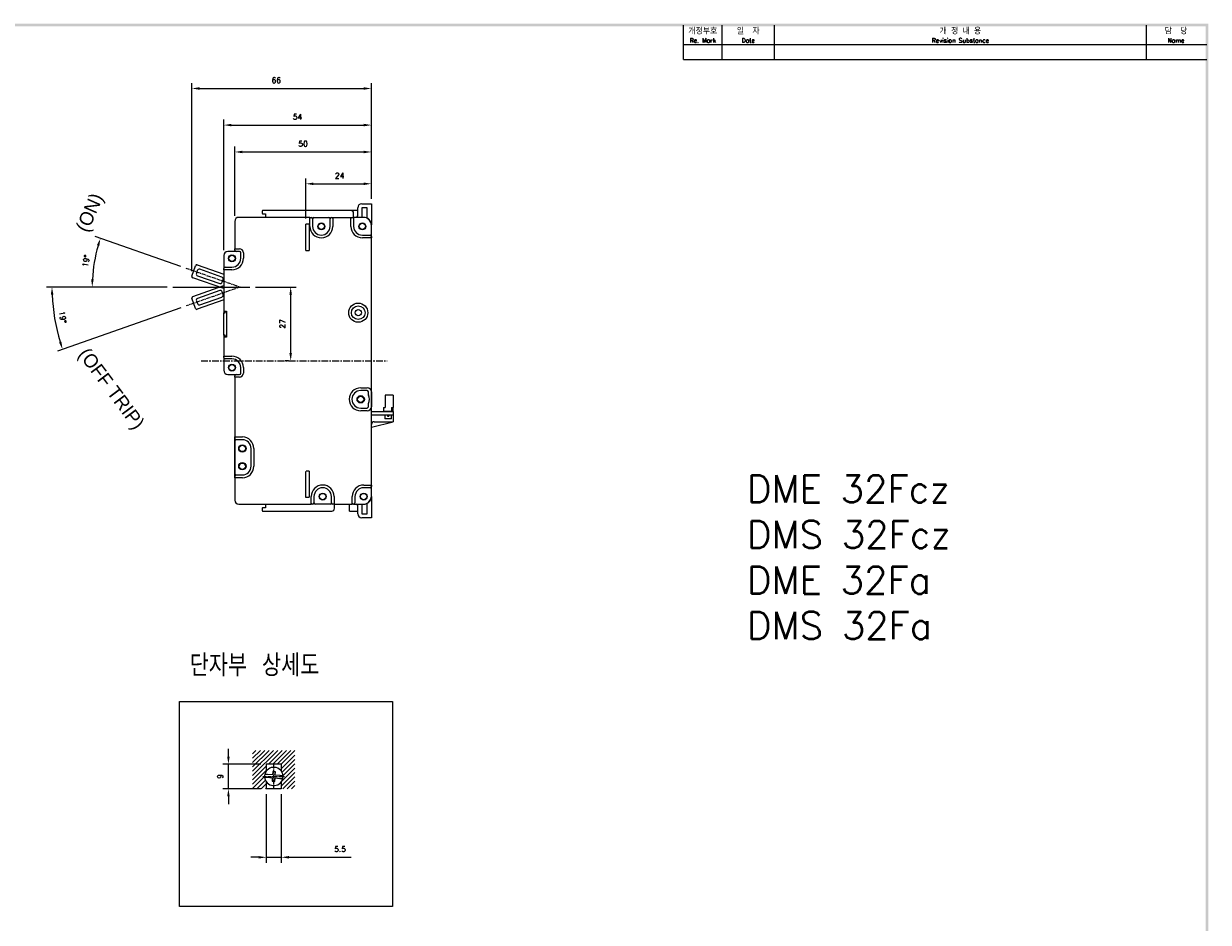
# Model space of a CAD drawing. Extents: x -194 to 879, y -1928 to 536.
# Tile 3 of 3: x 442 to 875, y 203 to 532. Entities that reach past the tile are written whole.
import ezdxf

# ---------------------------------------------------------------- set-up
doc = ezdxf.new("R2010")
doc.units = 0
doc.header["$MEASUREMENT"] = 0
doc.linetypes.add('CENTER', pattern=[2, 1.25, -0.25, 0.25, -0.25])
doc.linetypes.add('HID', pattern=[3.5, 1.25, -1, 1.25])
doc.layers.get('0').update_dxf_attribs({"linetype": 'CONTINUOUS'})
for name, color, linetype in [('5', 3, 'CONTINUOUS'), ('cen', 1, 'CENTER'), ('di', 3, 'CONTINUOUS'), ('DIM', 3, 'CONTINUOUS'), ('dimtaxt', 3, 'CONTINUOUS'), ('dwg', 7, 'CONTINUOUS'), ('Hid', 5, 'HID'), ('text', 3, 'CONTINUOUS')]:
    doc.layers.add(name, color=color, linetype=linetype)
doc.layers.add('AM_5', color=3, linetype='CONTINUOUS', lineweight=15)
doc.styles.add('K', font='romank.shx', dxfattribs={"bigfont": 'ciwhhs.shx'})
doc.styles.add('KIM', font='ROMANS.shx', dxfattribs={"height": 5, "bigfont": 'GSG1.shx'})
doc.styles.get("Standard").update_dxf_attribs({"font": 'romans.shx', "height": 2, "bigfont": 'hgs.shx'})
doc.dimstyles.get("Standard").update_dxf_attribs({"dimscale": 0, "dimtxt": 2, "dimasz": 2, "dimexe": 0.5, "dimexo": 0.5, "dimgap": 1, "dimtad": 1, "dimdsep": 46, "dimtxsty": 'Standard', "dimcen": 0, "dimclrd": 3, "dimclre": 3, "dimclrt": 3, "dimadec": 0, "dimazin": 2, "dimtp": 0.1, "dimtm": 0.1, "dimtfac": 1, "dimtmove": 0, "dimatfit": 3, "dimfxl": 0, "dimtolj": 1, "dimarcsym": 0})
doc.dimstyles.new('STANDARD$0', dxfattribs={"dimtxt": 5, "dimasz": 5, "dimexe": 1, "dimexo": 2, "dimgap": 2, "dimtad": 1, "dimdec": 4, "dimzin": 12, "dimdsep": 46, "dimtxsty": 'KIM', "dimcen": -1, "dimdle": 0.1, "dimadec": 0, "dimazin": 0, "dimtfac": 1, "dimtdec": 4, "dimtmove": 0, "dimatfit": 3, "dimfxl": 0, "dimtolj": 1, "dimtzin": 0, "dimarcsym": 0})

# ---------------------------------------------------------------- blocks, each defined once
blk = doc.blocks.new('*D372')
at = {"layer": 'DIM'}
for p, q in [((526.8, 435.96), (541.71, 435.96)), ((539.71, 411.76), (539.71, 433.16)), ((538.97, 408.96), (537.71, 408.96))]:
    blk.add_line(p, q, dxfattribs=at)
for points in [[(539.24, 433.16), (540.17, 433.16), (539.71, 435.96)], [(539.24, 411.76), (540.17, 411.76), (539.71, 408.96)]]:
    blk.add_solid(points, dxfattribs=at)
at = {"layer": 'DIM', "insert": (536.71, 422.46), "char_height": 2, "attachment_point": 5, "rotation": 90}
blk.add_mtext('\\A1;27', dxfattribs=at)
blk = doc.blocks.new('*D373')
at = {"layer": 'DIM'}
for p, q in [((499.51, 443.52), (468.21, 454.42)), ((494.56, 435.96), (465.09, 435.96))]:
    blk.add_line(p, q, dxfattribs=at)
blk.add_arc((521.24, 435.96), 54.15, 163.7751, 177.037, dxfattribs=at)
for points in [[(468.8, 451.23), (469.69, 450.95), (470.09, 453.76)], [(467.62, 438.75), (466.69, 438.77), (467.09, 435.96)]]:
    blk.add_solid(points, dxfattribs=at)
at = {"layer": 'DIM', "insert": (464.88, 445.49), "char_height": 2, "attachment_point": 5, "rotation": 80.4061}
blk.add_mtext('\\A1;19%%D', dxfattribs=at)
blk = doc.blocks.new('*D380')
at = {"layer": 'DIM'}
for p, q in [((545.24, 461.03), (545.24, 475.74)), ((548.04, 473.74), (566.44, 473.74)), ((569.24, 468.46), (569.24, 475.74))]:
    blk.add_line(p, q, dxfattribs=at)
for points in [[(548.04, 474.21), (548.04, 473.28), (545.24, 473.74)], [(566.44, 474.21), (566.44, 473.28), (569.24, 473.74)]]:
    blk.add_solid(points, dxfattribs=at)
at = {"layer": 'DIM', "insert": (557.62, 476.74), "char_height": 2, "attachment_point": 5}
blk.add_mtext('\\A1;24', dxfattribs=at)
blk = doc.blocks.new('*D381')
at = {"layer": 'DIM'}
for p, q in [((519.24, 461.96), (519.24, 487.39)), ((569.24, 468.46), (569.24, 487.39)), ((522.04, 485.39), (566.44, 485.39))]:
    blk.add_line(p, q, dxfattribs=at)
for points in [[(522.04, 485.85), (522.04, 484.92), (519.24, 485.39)], [(566.44, 485.85), (566.44, 484.92), (569.24, 485.39)]]:
    blk.add_solid(points, dxfattribs=at)
at = {"layer": 'DIM', "insert": (544.24, 488.39), "char_height": 2, "attachment_point": 5}
blk.add_mtext('\\A1;50', dxfattribs=at)
blk = doc.blocks.new('*D382')
at = {"layer": 'DIM'}
for p, q in [((515.24, 449.46), (515.24, 497.23)), ((518.04, 495.23), (566.44, 495.23)), ((569.24, 468.46), (569.24, 497.23))]:
    blk.add_line(p, q, dxfattribs=at)
for points in [[(518.04, 495.7), (518.04, 494.77), (515.24, 495.23)], [(566.44, 495.7), (566.44, 494.77), (569.24, 495.23)]]:
    blk.add_solid(points, dxfattribs=at)
at = {"layer": 'DIM', "insert": (542.24, 498.23), "char_height": 2, "attachment_point": 5}
blk.add_mtext('\\A1;54', dxfattribs=at)
blk = doc.blocks.new('*D383')
at = {"layer": 'DIM'}
for p, q in [((494.56, 435.96), (450.36, 435.96)), ((499.53, 428.35), (454.35, 412.52))]:
    blk.add_line(p, q, dxfattribs=at)
blk.add_arc((521.24, 435.96), 68.87, 182.3295, 196.9871, dxfattribs=at)
for points in [[(451.95, 433.15), (452.89, 433.17), (452.36, 435.96)], [(455.81, 415.99), (454.92, 415.69), (456.24, 413.18)]]:
    blk.add_solid(points, dxfattribs=at)
at = {"layer": 'DIM', "insert": (456.3, 424.91), "char_height": 2, "attachment_point": 5, "rotation": 279.6583}
blk.add_mtext('\\A1;19%%D', dxfattribs=at)
blk = doc.blocks.new('*D364')
at = {"layer": 'DIM'}
for p, q in [((530.78, 250.3), (530.78, 225.22)), ((536.28, 250.3), (536.28, 225.22)), ((527.98, 227.22), (525.18, 227.22)), ((530.78, 227.22), (536.28, 227.22)), ((539.08, 227.22), (561.88, 227.22))]:
    blk.add_line(p, q, dxfattribs=at)
for points in [[(527.98, 227.68), (527.98, 226.75), (530.78, 227.22)], [(539.08, 227.68), (539.08, 226.75), (536.28, 227.22)]]:
    blk.add_solid(points, dxfattribs=at)
at = {"layer": 'DIM', "insert": (557.78, 230.22), "char_height": 2, "attachment_point": 5}
blk.add_mtext('\\A1;5.5', dxfattribs=at)
blk = doc.blocks.new('*D365')
at = {"layer": 'DIM'}
for p, q in [((516.92, 264.1), (516.92, 266.9)), ((528.78, 261.3), (514.92, 261.3)), ((516.92, 252.3), (516.92, 261.3)), ((528.78, 252.3), (514.92, 252.3)), ((516.92, 249.5), (516.92, 246.7))]:
    blk.add_line(p, q, dxfattribs=at)
for points in [[(516.46, 264.1), (517.39, 264.1), (516.92, 261.3)], [(516.46, 249.5), (517.39, 249.5), (516.92, 252.3)]]:
    blk.add_solid(points, dxfattribs=at)
at = {"layer": 'DIM', "insert": (513.92, 256.8), "char_height": 2, "attachment_point": 5, "rotation": 90}
blk.add_mtext('\\A1;9', dxfattribs=at)
blk = doc.blocks.new('fdfsadfas')
at = {"color": 7, "linetype": 'Continuous', "lineweight": 15}
for p, q in [((235.99, 338.13), (235.88, 336.88)), ((236.99, 338.04), (235.99, 338.13)), ((234, 336.04), (235.79, 335.88)), ((235.88, 336.88), (234.09, 337.04)), ((235.79, 335.88), (235.68, 334.64)), ((235.68, 334.64), (236.68, 334.55)), ((236.68, 334.55), (236.79, 335.8)), ((236.79, 335.8), (238.58, 335.64)), ((236.88, 336.79), (236.99, 338.04)), ((238.67, 336.64), (236.88, 336.79))]:
    blk.add_line(p, q, dxfattribs=at)
for start, end in [(3.5525, 166.3852), (166.3852, 183.5525), (183.5525, 346.3852), (346.3852, 3.5525)]:
    blk.add_arc((236.33, 336.34), 3.35, start, end, dxfattribs=at)
for points, knots in [([(232.99, 336.13), (233, 336.13), (233.02, 336.13), (233.19, 336.11), (233.45, 336.09), (233.73, 336.07), (233.92, 336.05), (234, 336.04)], [0, 0, 0, 0, 0.210927, 0.421827, 0.633563, 0.84758, 1, 1, 1, 1]), ([(234.09, 337.04), (233.97, 337.05), (233.74, 337.07), (233.44, 337.1), (233.21, 337.12), (233.09, 337.13), (233.08, 337.13), (233.08, 337.13)], [0, 0, 0, 0, 0.219553, 0.439238, 0.655713, 0.868958, 1, 1, 1, 1]), ([(238.58, 335.64), (238.69, 335.63), (238.92, 335.61), (239.23, 335.58), (239.46, 335.56), (239.57, 335.55), (239.59, 335.55), (239.59, 335.55)], [0, 0, 0, 0, 0.219553, 0.439238, 0.655713, 0.868958, 1, 1, 1, 1]), ([(239.68, 336.55), (239.67, 336.55), (239.64, 336.55), (239.47, 336.56), (239.22, 336.59), (238.94, 336.61), (238.74, 336.63), (238.67, 336.64)], [0, 0, 0, 0, 0.2109274, 0.4218266, 0.6335624, 0.8475799, 1, 1, 1, 1])]:
    blk.add_open_spline(points, degree=3, knots=knots, dxfattribs=at)
blk = doc.blocks.new('*D368')
at = {"layer": 'DIM'}
for p, q in [((503.55, 441.82), (503.55, 510.63)), ((506.35, 508.63), (566.44, 508.63)), ((569.24, 468.21), (569.24, 510.63))]:
    blk.add_line(p, q, dxfattribs=at)
for points in [[(506.35, 509.09), (506.35, 508.16), (503.55, 508.63)], [(566.44, 509.09), (566.44, 508.16), (569.24, 508.63)]]:
    blk.add_solid(points, dxfattribs=at)
at = {"layer": 'DIM', "insert": (534.46, 511.63), "char_height": 2, "attachment_point": 5}
blk.add_mtext('\\A1;66', dxfattribs=at)

msp = doc.modelspace()

# ---------------------------------------------------------------- linework, layer by layer
for p, q in [((529.435, 463.962), (529.235, 463.762)), ((561.735, 463.962), (529.435, 463.962)), ((564.235, 461.962), (564.235, 464.962)), ((565.735, 466.462), (569.235, 466.462)), ((567.735, 464.962), (565.735, 464.962)), ((565.735, 464.962), (565.735, 461.962)), ((567.735, 461.142), (567.735, 464.962)), ((569.235, 466.462), (569.235, 465.962)), ((569.235, 465.962), (569.235, 458.662)), ((519.235, 459.962), (519.235, 449.962)), ((546.735, 461.462), (520.735, 461.462)), ((529.235, 463.762), (529.235, 462.962)), ((529.235, 462.962), (529.435, 462.762)), ((529.435, 462.762), (530.435, 462.762)), ((530.435, 462.762), (530.435, 461.462)), ((546.735, 458.162), (546.735, 461.462)), ((546.735, 461.462), (547.235, 461.462)), ((547.735, 460.962), (547.735, 458.162)), ((548.235, 461.462), (553.635, 461.462)), ((554.135, 458.162), (554.135, 460.962)), ((554.635, 461.462), (555.135, 461.462)), ((555.135, 461.462), (555.135, 458.162)), ((555.135, 461.462), (561.735, 461.462)), ((561.735, 461.462), (562.735, 461.462)), ((561.735, 458.162), (561.735, 461.462)), ((562.735, 461.462), (562.735, 462.962)), ((562.735, 461.462), (562.735, 458.162)), ((566.235, 461.462), (562.735, 461.462)), ((565.735, 461.962), (565.735, 461.462)), ((569.235, 454.462), (569.235, 458.462)), ((565.935, 454.962), (568.735, 454.962)), ((569.235, 453.962), (565.935, 453.962)), ((569.235, 454.462), (569.235, 453.962)), ((569.235, 363.462), (569.235, 453.962)), ((515.235, 447.462), (515.235, 442.762)), ((519.235, 448.962), (516.735, 448.962)), ((519.435, 449.762), (519.235, 449.962)), ((519.235, 449.962), (520.935, 449.962)), ((519.235, 449.462), (519.235, 449.962)), ((519.235, 449.462), (519.235, 448.962)), ((520.935, 448.962), (519.735, 448.962)), ((521.435, 446.462), (521.435, 448.462)), ((522.435, 448.462), (522.435, 446.462)), ((503.578, 439.989), (504.893, 443.767)), ((505.529, 444.075), (515.235, 440.697)), ((514.563, 439.607), (506.441, 442.434)), ((515.235, 442.262), (515.235, 442.762)), ((518.235, 442.262), (515.235, 442.262)), ((515.235, 442.262), (515.235, 426.662)), ((515.735, 443.262), (518.235, 443.262)), ((515.235, 435.403), (503.886, 439.352)), ((505.55, 442.003), (505.188, 440.964)), ((505.619, 440.073), (513.741, 437.246)), ((514.632, 437.677), (514.994, 438.716)), ((503.894, 432.532), (515.235, 436.508)), ((513.744, 434.661), (505.628, 431.816)), ((515, 433.193), (514.636, 434.232)), ((504.91, 428.12), (503.587, 431.895)), ((505.199, 430.924), (505.563, 429.886)), ((515.235, 431.21), (505.548, 427.814)), ((506.455, 429.457), (514.571, 432.301)), ((515.235, 426.662), (515.635, 426.662)), ((515.235, 426.662), (515.235, 426.512)), ((515.235, 418.312), (515.235, 426.512)), ((515.235, 426.512), (515.735, 426.512)), ((515.635, 427.162), (516.235, 427.162)), ((515.635, 426.662), (515.635, 427.162)), ((515.735, 426.512), (515.735, 427.012)), ((515.735, 427.012), (516.235, 427.012)), ((516.235, 427.162), (516.235, 427.012)), ((516.235, 427.012), (516.235, 417.812)), ((515.735, 418.312), (515.235, 418.312)), ((515.235, 418.312), (515.235, 418.162)), ((515.635, 418.162), (515.235, 418.162)), ((515.235, 418.162), (515.235, 410.662)), ((515.635, 417.662), (515.635, 418.162)), ((516.235, 417.662), (515.635, 417.662)), ((515.735, 417.812), (515.735, 418.312)), ((516.235, 417.812), (515.735, 417.812)), ((516.235, 417.812), (516.235, 417.662)), ((515.235, 410.662), (518.235, 410.662)), ((515.235, 410.162), (515.235, 410.662)), ((515.235, 410.162), (515.235, 405.462)), ((518.235, 409.662), (515.735, 409.662)), ((516.735, 403.962), (519.235, 403.962)), ((519.235, 403.962), (519.235, 403.462)), ((519.235, 402.962), (519.235, 403.462)), ((519.735, 403.962), (520.935, 403.962)), ((521.435, 404.462), (521.435, 406.462)), ((522.435, 406.462), (522.435, 404.462)), ((520.935, 402.962), (519.235, 402.962)), ((519.235, 402.962), (519.235, 357.962)), ((565.335, 399.062), (567.735, 399.062)), ((567.635, 398.062), (565.335, 398.062)), ((568.135, 396.462), (568.135, 397.562)), ((569.235, 397.562), (569.235, 392.162)), ((574.235, 396.362), (574.235, 391.862)), ((577.235, 396.362), (574.235, 396.362)), ((577.235, 396.362), (577.235, 391.862)), ((565.335, 391.662), (567.635, 391.662)), ((567.735, 390.662), (565.335, 390.662)), ((568.135, 392.162), (568.135, 393.262)), ((569.235, 363.462), (569.235, 392.162)), ((569.235, 390.362), (569.335, 390.362)), ((569.335, 389.162), (569.335, 390.362)), ((569.335, 390.362), (577.235, 390.362)), ((573.635, 391.862), (573.635, 390.362)), ((573.635, 391.862), (574.235, 391.862)), ((576.635, 390.362), (573.635, 390.362)), ((576.635, 391.862), (577.235, 391.862)), ((576.635, 391.862), (576.635, 390.362)), ((577.235, 390.362), (577.235, 391.862)), ((577.235, 390.362), (577.235, 389.162)), ((569.235, 389.162), (574.135, 389.162)), ((569.235, 384.662), (577.235, 386.662)), ((570.235, 386.662), (577.235, 386.662)), ((574.135, 389.162), (574.135, 387.662)), ((574.135, 389.162), (576.635, 389.162)), ((576.635, 387.662), (574.135, 387.662)), ((575.135, 389.162), (575.135, 388.662)), ((575.135, 388.662), (575.635, 388.662)), ((575.635, 389.162), (575.635, 388.662)), ((576.635, 387.662), (576.635, 389.162)), ((576.635, 389.162), (577.235, 389.162)), ((577.235, 389.162), (577.235, 386.662)), ((519.235, 381.062), (522.035, 381.062)), ((519.235, 380.562), (519.235, 381.062)), ((519.235, 366.662), (519.235, 380.562)), ((522.035, 380.062), (519.735, 380.062)), ((525.235, 370.362), (525.235, 376.862)), ((526.235, 376.862), (526.235, 370.362)), ((519.235, 366.162), (519.235, 366.662)), ((522.035, 366.162), (519.235, 366.162)), ((519.735, 367.162), (522.035, 367.162)), ((566.435, 363.462), (569.235, 363.462)), ((568.735, 362.462), (566.435, 362.462)), ((569.235, 363.462), (569.235, 362.962)), ((569.235, 359.462), (569.235, 362.962)), ((520.735, 356.462), (547.235, 356.462)), ((530.435, 356.462), (530.435, 355.162)), ((547.235, 356.462), (547.235, 359.262)), ((547.735, 356.462), (547.235, 356.462)), ((548.235, 359.262), (548.235, 356.962)), ((554.135, 356.462), (548.735, 356.462)), ((554.635, 356.962), (554.635, 359.262)), ((555.635, 356.462), (555.135, 356.462)), ((555.635, 359.262), (555.635, 356.462)), ((555.635, 356.462), (562.235, 356.462)), ((555.735, 354.962), (555.735, 356.462)), ((561.235, 353.962), (561.235, 356.462)), ((562.235, 356.462), (562.235, 359.262)), ((562.735, 356.462), (562.235, 356.462)), ((562.735, 356.462), (566.235, 356.462)), ((563.235, 359.262), (563.235, 356.962)), ((564.235, 352.962), (564.235, 355.962)), ((565.735, 356.462), (565.735, 355.962)), ((565.735, 355.962), (565.735, 352.962)), ((567.735, 352.962), (567.735, 356.782)), ((569.235, 359.262), (569.235, 351.962)), ((529.435, 355.162), (529.235, 354.962)), ((529.235, 354.962), (529.235, 354.162)), ((529.235, 354.162), (529.435, 353.962)), ((530.435, 355.162), (529.435, 355.162)), ((529.435, 353.962), (554.735, 353.962)), ((565.735, 352.962), (567.735, 352.962)), ((569.235, 351.462), (565.735, 351.462)), ((569.235, 351.962), (569.235, 351.462)), ((536.28, 261.301), (530.78, 261.301)), ((530.78, 261.301), (530.78, 258.714)), ((536.28, 261.301), (536.28, 258.714)), ((530.78, 254.888), (530.78, 252.301)), ((536.28, 252.301), (530.78, 252.301)), ((536.28, 254.888), (536.28, 252.301))]:
    msp.add_line(p, q)
at = {"flags": 128}
for points in [[(546.735, 461.462), (546.739, 461.459), (546.748, 461.45), (546.762, 461.435), (546.782, 461.415), (546.807, 461.39), (546.835, 461.362), (546.867, 461.33), (546.901, 461.297), (546.935, 461.262)], [(554.935, 461.262), (554.97, 461.297), (555.004, 461.33), (555.035, 461.362), (555.064, 461.39), (555.089, 461.415), (555.109, 461.435), (555.123, 461.45), (555.132, 461.459), (555.135, 461.462)], [(561.735, 461.462), (561.739, 461.459), (561.748, 461.45), (561.762, 461.435), (561.782, 461.415), (561.807, 461.39), (561.835, 461.362), (561.867, 461.33), (561.901, 461.297), (561.935, 461.262)], [(562.735, 461.462), (562.732, 461.459), (562.723, 461.45), (562.709, 461.435), (562.689, 461.415), (562.664, 461.39), (562.635, 461.362), (562.604, 461.33), (562.57, 461.297), (562.535, 461.262)], [(569.035, 454.162), (569.075, 454.123), (569.112, 454.085), (569.147, 454.051), (569.177, 454.02), (569.202, 453.996), (569.22, 453.977), (569.232, 453.966), (569.235, 453.962)], [(515.435, 442.462), (515.396, 442.423), (515.359, 442.385), (515.324, 442.351), (515.294, 442.32), (515.269, 442.296), (515.251, 442.277), (515.239, 442.266), (515.235, 442.262)], [(515.435, 410.462), (515.401, 410.497), (515.367, 410.53), (515.335, 410.562), (515.307, 410.59), (515.282, 410.615), (515.262, 410.635), (515.248, 410.65), (515.239, 410.659), (515.235, 410.662)], [(519.435, 403.162), (519.401, 403.127), (519.367, 403.093), (519.335, 403.062), (519.307, 403.033), (519.282, 403.009), (519.262, 402.989), (519.248, 402.974), (519.239, 402.965), (519.235, 402.962)], [(519.435, 380.862), (519.396, 380.901), (519.359, 380.938), (519.324, 380.973), (519.294, 381.003), (519.269, 381.028), (519.251, 381.047), (519.239, 381.058), (519.235, 381.062)], [(519.435, 366.362), (519.396, 366.323), (519.359, 366.285), (519.324, 366.251), (519.294, 366.22), (519.269, 366.196), (519.251, 366.177), (519.239, 366.166), (519.235, 366.162)], [(569.235, 363.462), (569.232, 363.459), (569.223, 363.45), (569.209, 363.435), (569.189, 363.415), (569.164, 363.39), (569.135, 363.362), (569.104, 363.33), (569.07, 363.297), (569.035, 363.262)], [(547.435, 356.662), (547.396, 356.623), (547.359, 356.585), (547.324, 356.551), (547.294, 356.52), (547.269, 356.496), (547.251, 356.477), (547.239, 356.466), (547.235, 356.462)], [(555.635, 356.462), (555.632, 356.466), (555.62, 356.477), (555.602, 356.496), (555.577, 356.52), (555.547, 356.551), (555.512, 356.585), (555.475, 356.623), (555.435, 356.662)], [(562.435, 356.662), (562.396, 356.623), (562.359, 356.585), (562.324, 356.551), (562.294, 356.52), (562.269, 356.496), (562.251, 356.477), (562.239, 356.466), (562.235, 356.462)]]:
    msp.add_lwpolyline(points, dxfattribs=at)
for centre, radius in [((550.935, 458.162), 1.265), ((550.935, 458.162), 1.15), ((565.935, 458.162), 1.265), ((565.935, 458.162), 1.15), ((518.235, 446.462), 1.265), ((518.235, 446.462), 1.15), ((564.435, 426.562), 3.5), ((564.435, 426.562), 2.5), ((564.435, 426.562), 1.15), ((518.235, 406.462), 1.265), ((518.235, 406.462), 1.15), ((565.335, 394.862), 1.35), ((565.335, 394.862), 1.15), ((522.035, 376.862), 1.35), ((522.035, 376.862), 1.15), ((522.035, 370.362), 1.35), ((522.035, 370.362), 1.15), ((551.435, 359.262), 1.265), ((551.435, 359.262), 1.15), ((566.435, 359.262), 1.265), ((566.435, 359.262), 1.15)]:
    msp.add_circle(centre, radius)
for centre, radius, start, end in [((561.735, 462.962), 1, 0, 90), ((565.735, 464.962), 1.5, 90, 180), ((520.735, 459.962), 1.5, 90, 180), ((547.235, 460.962), 0.5, 0, 90), ((548.235, 460.962), 0.5, 90, 180), ((553.635, 460.962), 0.5, 0, 90), ((554.635, 460.962), 0.5, 90, 180), ((563.735, 461.962), 0.5, 270, 0), ((566.235, 458.462), 3, 0, 90), ((566.435, 458.662), 2.8, 0, 90), ((550.935, 458.162), 4.2, 180, 0), ((550.935, 458.162), 3.2, 180, 0), ((565.935, 458.162), 4.2, 180, 270), ((565.935, 458.162), 3.2, 180, 270), ((568.735, 454.462), 0.5, 0, 90), ((516.735, 447.462), 1.5, 90, 180), ((518.235, 446.462), 4.2, 270, 0), ((518.235, 446.462), 3.2, 270, 0), ((519.735, 449.462), 0.5, 180, 270), ((520.935, 448.462), 1.5, 0, 90), ((520.935, 448.462), 0.5, 0, 90), ((505.365, 443.602), 0.5, 70.81211, 160.81211), ((506.211, 441.773), 0.7, 70.81211, 160.81211), ((515.735, 442.762), 0.5, 90, 180), ((504.05, 439.825), 0.5, 160.81211, 250.81211), ((505.849, 440.734), 0.7, 160.81211, 250.81211), ((514.333, 438.946), 0.7, 340.81211, 70.81211), ((513.971, 437.907), 0.7, 250.81211, 340.81211), ((513.976, 434), 0.7, 19.31661, 109.31661), ((504.059, 432.06), 0.5, 109.31661, 199.31661), ((505.86, 431.155), 0.7, 109.31661, 199.31661), ((506.224, 430.117), 0.7, 199.31661, 289.31661), ((514.34, 432.962), 0.7, 289.31661, 19.31661), ((505.382, 428.286), 0.5, 199.31661, 289.31661), ((515.735, 410.162), 0.5, 180, 270), ((518.235, 406.462), 4.2, 0, 90), ((518.235, 406.462), 3.2, 0, 90), ((516.735, 405.462), 1.5, 180, 270), ((519.735, 403.462), 0.5, 90, 180), ((520.935, 404.462), 0.5, 270, 0), ((520.935, 404.462), 1.5, 270, 0), ((565.335, 394.862), 4.2, 90, 270), ((567.735, 397.562), 1.5, 0, 90), ((565.335, 394.862), 3.2, 90, 270), ((567.635, 397.562), 0.5, 0, 90), ((568.335, 396.462), 0.2, 180, 208.07249), ((565.335, 394.862), 3.2, 331.92751, 28.07249), ((567.635, 392.162), 0.5, 270, 0), ((567.735, 392.162), 1.5, 270, 0), ((568.335, 393.262), 0.2, 151.92751, 180), ((570.235, 385.662), 1, 90, 180), ((519.735, 380.562), 0.5, 180, 270), ((522.035, 376.862), 4.2, 0, 90), ((522.035, 376.862), 3.2, 0, 90), ((522.035, 370.362), 4.2, 270, 0), ((522.035, 370.362), 3.2, 270, 0), ((519.735, 366.662), 0.5, 90, 180), ((551.435, 359.262), 4.2, 0, 180), ((551.435, 359.262), 3.2, 0, 180), ((566.435, 359.262), 4.2, 90, 180), ((566.435, 359.262), 3.2, 90, 180), ((568.735, 362.962), 0.5, 270, 0), ((520.735, 357.962), 1.5, 180, 270), ((547.735, 356.962), 0.5, 270, 0), ((548.735, 356.962), 0.5, 180, 270), ((554.135, 356.962), 0.5, 270, 0), ((555.135, 356.962), 0.5, 180, 270), ((562.735, 356.962), 0.5, 270, 0), ((563.735, 355.962), 0.5, 0, 90), ((566.235, 359.462), 3, 270, 0), ((566.435, 359.262), 2.8, 270, 0), ((554.735, 354.962), 1, 270, 0), ((565.735, 352.962), 1.5, 180, 270)]:
    msp.add_arc(centre, radius, start, end)
for points in [[(564.235, 463.962), (561.735, 463.962)], [(561.235, 353.962), (564.235, 353.962)]]:
    msp.add_open_spline(points, degree=1)
at = {"layer": '5'}
msp.add_line((496.558, 435.962), (524.798, 435.962), dxfattribs=at)
at = {"layer": 'AM_5'}
for p, q in [((525.78, 265.067), (527.014, 266.301)), ((525.78, 263.476), (528.605, 266.301)), ((525.78, 261.885), (530.196, 266.301)), ((525.78, 260.294), (531.787, 266.301)), ((525.78, 258.703), (533.378, 266.301)), ((525.78, 257.112), (534.969, 266.301)), ((531.56, 261.301), (536.56, 266.301)), ((533.151, 261.301), (538.151, 266.301)), ((534.742, 261.301), (539.742, 266.301)), ((536.28, 261.248), (541.28, 266.248)), ((536.28, 259.657), (541.28, 264.657)), ((525.78, 255.521), (530.78, 260.521)), ((536.522, 258.308), (541.28, 263.067)), ((536.87, 257.065), (541.28, 261.476)), ((525.78, 253.93), (530.78, 258.93)), ((525.78, 252.339), (530.181, 256.74)), ((536.28, 254.885), (541.28, 259.885)), ((536.28, 253.294), (541.28, 258.294)), ((536.879, 252.301), (541.28, 256.703)), ((527.333, 252.301), (530.47, 255.438)), ((528.924, 252.301), (530.78, 254.157)), ((530.515, 252.301), (530.78, 252.567)), ((538.47, 252.301), (541.28, 255.112)), ((540.061, 252.301), (541.28, 253.521))]:
    msp.add_line(p, q, dxfattribs=at)
at = {"layer": 'cen'}
for p, q in [((501.402, 442.864), (521.235, 435.962)), ((521.235, 435.962), (501.418, 429.015)), ((533.53, 252.159), (533.53, 261.443)), ((529.467, 256.801), (537.593, 256.801))]:
    msp.add_line(p, q, dxfattribs=at)
at = {"layer": 'cen', "ltscale": 2}
msp.add_line((506.941, 408.962), (574.995, 408.962), dxfattribs=at)
at = {"layer": 'di'}
msp.add_lwpolyline([(498.999, 284.22), (576.988, 284.22), (576.988, 209.238), (498.999, 209.238)], close=True, dxfattribs=at)
at = {"layer": 'dimtaxt'}
for p, q in [((697.559, 519.243), (697.559, 531.843)), ((716.711, 519.243), (716.711, 531.843)), ((852.836, 519.243), (852.836, 531.843)), ((683.447, 524.787), (874.967, 524.787)), ((683.447, 519.243), (874.967, 519.243))]:
    msp.add_line(p, q, dxfattribs=at)
at = {"layer": 'dwg'}
for points in [[(52.943, 532.347), (53.951, 531.339), (875.471, 532.347), (874.463, 531.339)], [(875.471, 532.347), (874.463, 531.339), (875.471, -46.245), (874.463, -45.237)]]:
    msp.add_trace(points, dxfattribs=at)
at = {"layer": 'Hid', "ltscale": 0.1}
for p, q in [((545.235, 459.062), (546.435, 459.062)), ((545.235, 449.362), (545.235, 459.062)), ((546.435, 459.062), (546.435, 449.362)), ((545.235, 449.362), (546.435, 449.362)), ((545.235, 358.862), (545.235, 368.562)), ((546.435, 368.562), (545.235, 368.562)), ((546.435, 368.562), (546.435, 358.862))]:
    msp.add_line(p, q, dxfattribs=at)
at = {"layer": 'Hid'}
msp.add_line((546.435, 358.862), (545.235, 358.862), dxfattribs=at)
at = {"layer": 'text'}
msp.add_line((683.447, 519.243), (683.447, 531.843), dxfattribs=at)

# ---------------------------------------------------------------- block references
msp.add_blockref('fdfsadfas', (297.196, -79.538))

# ---------------------------------------------------------------- texts
at = {"layer": 'di'}
for s, insert, char_height, width, attachment_point in [('개정부호\\P{\\H0.72727x;Re. Mark}', (690.503, 528.063), 2.2176, 14.112, 5), ('{\\H1.1x;일  자}\\P{\\H0.8x;Date}', (707.135, 528.063), 2.016, 19.152, 5), ('{\\H1.1x;개 정 내 용\\P\\H0.72727x;Revision Substance}', (784.774, 528.063), 2.016, 136.12503, 5), ('담  당\\P{\\H0.72727x;Name}', (863.65, 528.063), 2.2176, 21.62697, 5), ('{\\Fromans,hgs|c129;단자부 상세도}', (502.749, 301.495), 8, 135.45529, 1)]:
    msp.add_mtext(s, dxfattribs=dict(at, insert=insert, char_height=char_height, width=width, attachment_point=attachment_point))
at = {"layer": 'DIM', "char_height": 5, "attachment_point": 1, "style": 'K'}
for s, insert, width, rotation in [('(ON)', (460.848, 457.606), 26.17076, 66.4768), ('(OFF TRIP)', (465.741, 414.294), 43.52846, 306.80062)]:
    msp.add_mtext(s, dxfattribs=dict(at, insert=insert, width=width, rotation=rotation))
at = {"layer": 'DIM', "insert": (706.635, 367.04), "char_height": 10, "width": 782.77285, "attachment_point": 1}
msp.add_mtext('{\\Fromans,hgs|c129;DM}E{\\Fromans,hgs|c129; 32Fcz\\PDMS 32Fcz\\PDME 32Fa\\PDMS 32Fa}', dxfattribs=at)

# ---------------------------------------------------------------- dimensions: what is measured, and where the dimension line sits
at = {"layer": 'DIM'}
dim = msp.add_linear_dim(base=(569.235, 508.627), p1=(503.55, 439.825), p2=(569.235, 466.212), text='66', dimstyle='STANDARD$0', override={"dimtxt": 3, "dimasz": 2.8, "dimexe": 2, "dimdec": 2, "dimzin": 8, "dimtxsty": 'Standard', "dimcen": 0, "dimclrd": 256, "dimclre": 256, "dimclrt": 256, "dimadec": 2, "dimazin": 2, "dimtfac": 0.6, "dimtdec": 2, "dimtzin": 8, "dimlwd": 65535, "dimlwe": 65535, "dimarcsym": 1}, dxfattribs=at)
dim.commit()
dim.dimension.update_dxf_attribs({"geometry": '*D368', "text_midpoint": (534.458, 508.627), "dimtype": 160})
for base, p1, p2, picture, middle in [((569.235, 495.234), (515.235, 447.462), (569.235, 466.462), '*D382', (542.235, 495.234)), ((569.235, 485.388), (519.235, 459.962), (569.235, 466.462), '*D381', (544.235, 485.388)), ((569.235, 473.744), (545.235, 459.03), (569.235, 466.462), '*D380', (557.623, 473.744)), ((536.28, 227.216), (530.78, 252.301), (536.28, 252.301), '*D364', (557.78, 227.216))]:
    dim = msp.add_linear_dim(base=base, p1=p1, p2=p2, dimstyle='STANDARD$0', override={"dimtxt": 3, "dimasz": 2.8, "dimexe": 2, "dimdec": 2, "dimzin": 8, "dimtxsty": 'Standard', "dimcen": 0, "dimclrd": 256, "dimclre": 256, "dimclrt": 256, "dimadec": 2, "dimazin": 2, "dimtfac": 0.6, "dimtdec": 2, "dimtzin": 8, "dimlwd": 65535, "dimlwe": 65535, "dimarcsym": 1}, dxfattribs=at)
    dim.commit()
    dim.dimension.update_dxf_attribs({"geometry": picture, "text_midpoint": middle, "dimtype": 160})
for base, line1, line2, picture, middle in [((468.43, 447.951), ((501.402, 442.864), (521.235, 435.962)), ((496.558, 435.962), (524.798, 435.962)), '*D373', (467.843, 444.987)), ((452.796, 428.238), ((496.558, 435.962), (524.798, 435.962)), ((521.235, 435.962), (501.418, 429.015)), '*D383', (453.338, 424.407))]:
    dim = msp.add_angular_dim_2l(base=base, line1=line1, line2=line2, text='19%%D', dimstyle='Standard', override={"dimscale": 1, "dimtxt": 3, "dimasz": 2.8, "dimexe": 2, "dimexo": 2, "dimgap": 2, "dimdle": 0.1, "dimclrd": 256, "dimclre": 256, "dimclrt": 256, "dimadec": 2, "dimtfac": 0.6, "dimlwd": 65535, "dimlwe": 65535, "dimarcsym": 1}, dxfattribs=at)
    dim.commit()
    dim.dimension.update_dxf_attribs({"geometry": picture, "text_midpoint": middle, "dimtype": 162})
for base, p1, p2, picture, middle in [((539.708, 435.962), (540.968, 408.962), (524.798, 435.962), '*D372', (539.708, 422.462)), ((516.923, 261.301), (530.78, 252.301), (530.78, 261.301), '*D365', (516.923, 256.801))]:
    dim = msp.add_linear_dim(base=base, p1=p1, p2=p2, angle=90, dimstyle='STANDARD$0', override={"dimtxt": 3, "dimasz": 2.8, "dimexe": 2, "dimdec": 2, "dimzin": 8, "dimtxsty": 'Standard', "dimcen": 0, "dimclrd": 256, "dimclre": 256, "dimclrt": 256, "dimadec": 2, "dimazin": 2, "dimtfac": 0.6, "dimtdec": 2, "dimtzin": 8, "dimlwd": 65535, "dimlwe": 65535, "dimarcsym": 1}, dxfattribs=at)
    dim.commit()
    dim.dimension.update_dxf_attribs({"geometry": picture, "text_midpoint": middle, "dimtype": 160})

doc.saveas('drawing.dxf')
